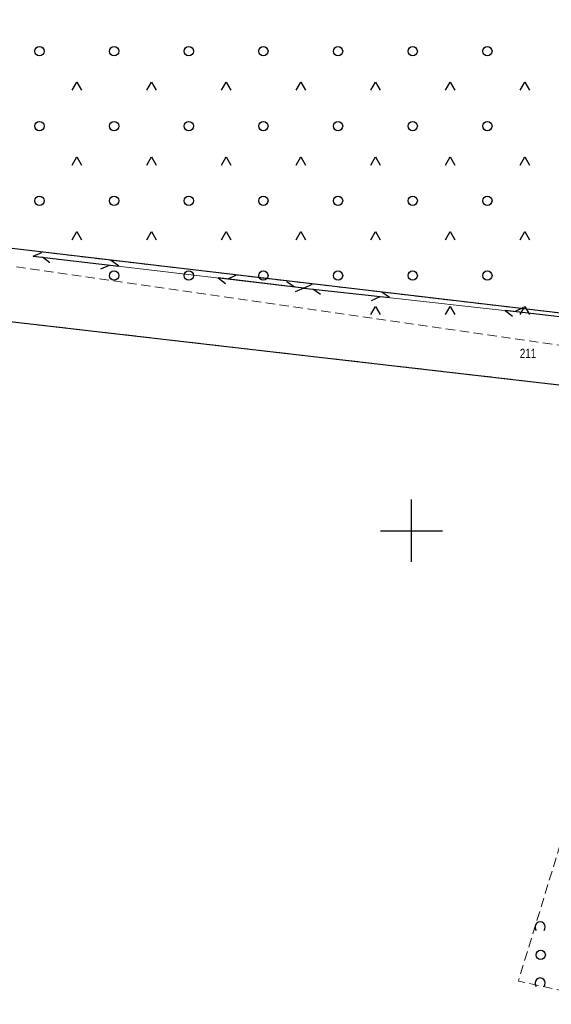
# Model space of a CAD drawing. Header units: metres. Extents: x 5548743 to 5556416, y 5707500 to 5714000.
# Tile 55 of 203: x 5554537 to 5554622, y 5709124 to 5709282. Entities that reach past the tile are written whole.
import ezdxf

# ---------------------------------------------------------------- set-up
doc = ezdxf.new("R2010")
doc.units = ezdxf.units.M
doc.header["$MEASUREMENT"] = 0
for name, pattern in [('1.5_0.75', [2.25, 1.5, -0.75]), ('219-1000', [0]), ('sutp_1000', [0])]:
    doc.linetypes.add(name, pattern=pattern)
doc.layers.get('0').update_dxf_attribs({"color": 2, "linetype": 'CONTINUOUS', "lineweight": 5})
for name, color, linetype in [('211-numer działki ewidencyjnej', 7, 'CONTINUOUS'), ('218-kontur użytku gruntowego', 7, 'CONTINUOUS'), ('219-działka ewidencyjna', 7, 'CONTINUOUS'), ('przewód telekomunikacyjny napowietrzny', 7, 'CONTINUOUS'), ('teren zalesiony', 7, 'CONTINUOUS'), ('Wstawianie ramki sekcyjnej z opisem', 7, 'CONTINUOUS'), ('zadrzewienie  zakrzewienie', 7, 'CONTINUOUS')]:
    doc.layers.add(name, color=color, linetype=linetype)
doc.styles.get("Standard").update_dxf_attribs({"font": 'Working1250', "width": 0.75})

# ---------------------------------------------------------------- blocks, each defined once
blk = doc.blocks.new('OTZK2')
at = {"color": 0, "linetype": 'Continuous'}
blk.add_arc((0, 0), 0.825, 318.85, 221.162, dxfattribs=at)
blk = doc.blocks.new('OTZK1')
at = {"color": 0, "linetype": 'Continuous'}
blk.add_circle((0, 0), 0.75, dxfattribs=at)
blk = doc.blocks.new('OTZK3')
at = {"color": 0, "linetype": 'Continuous'}
for p, q in [((-0.75, -0.433), (0, 0.866)), ((0, 0.866), (0.75, -0.433))]:
    blk.add_line(p, q, dxfattribs=at)
blk = doc.blocks.new('SUTP')
at = {"color": 0, "linetype": 'Continuous'}
for p, q in [((0, 0), (1.299, 0.75)), ((0, 0), (13.848, 0)), ((2.799, -0.75), (1.5, 0)), ((11.049, -0.75), (12.348, 0)), ((13.848, 0), (12.549, 0.75))]:
    blk.add_line(p, q, dxfattribs=at)
blk = doc.blocks.new('RAMKA1000K')
at = {"color": 0}
for p, q in [((200, 195), (200, 205)), ((195, 200), (205, 200))]:
    blk.add_line(p, q, dxfattribs=at)

msp = doc.modelspace()

# ---------------------------------------------------------------- linework, layer by layer
at = {"layer": '218-kontur użytku gruntowego', "color": 70, "linetype": '1.5_0.75', "lineweight": 18, "flags": 128}
for points in [[(5554680.38, 5709228.29), (5554433.02, 5709257.41)], [(5554433.02, 5709257.41), (5554680.38, 5709228.29)], [(5554644.07, 5709221.08), (5554498.26, 5709237.87)], [(5554498.26, 5709237.87), (5554644.07, 5709221.08)]]:
    msp.add_lwpolyline(points, dxfattribs=at)
at = {"layer": '219-działka ewidencyjna', "color": 94, "linetype": '219-1000', "lineweight": 30, "flags": 128}
for points in [[(5554680.38, 5709228.29), (5554433.02, 5709257.41)], [(5554498.26, 5709237.87), (5554657.64, 5709219.52)]]:
    msp.add_lwpolyline(points, dxfattribs=at)
at = {"layer": 'przewód telekomunikacyjny napowietrzny', "color": 30, "linetype": 'sutp_1000', "lineweight": 18, "flags": 128}
for points in [[(5554539.19, 5709244.08), (5554582.67, 5709238.96)], [(5554582.67, 5709238.96), (5554628.8, 5709233.79)]]:
    msp.add_lwpolyline(points, dxfattribs=at)
at = {"layer": 'teren zalesiony', "color": 3, "linetype": '1.5_0.75', "lineweight": 18, "flags": 128}
msp.add_lwpolyline([(5554677.26, 5709263.47), (5554651.5, 5709403.86), (5554641.75, 5709453.76), (5554550.35, 5709468.43), (5554462.74, 5709482.49), (5554433.1, 5709257.27), (5554664.37, 5709223.95), (5554674.34, 5709223.88), (5554680.38, 5709228.29)], close=True, dxfattribs=at)
at = {"layer": 'zadrzewienie  zakrzewienie', "color": 252, "linetype": '1.5_0.75', "lineweight": 18, "flags": 128}
msp.add_lwpolyline([(5554640.29, 5709219.73), (5554626.16, 5709156.98), (5554617.17, 5709127.72), (5554654.99, 5709119.33), (5554665.14, 5709156.95), (5554679.78, 5709217.66), (5554674.03, 5709219.52), (5554664.37, 5709220.14), (5554660.49, 5709219.78)], close=True, dxfattribs=at)

# ---------------------------------------------------------------- block references
at = {"layer": 'przewód telekomunikacyjny napowietrzny', "color": 30, "linetype": 'Continuous', "lineweight": 18}
for p, rotation in [((5554539.19, 5709244.08), 353.284), ((5554582.67, 5709238.96), 173.284), ((5554582.67, 5709238.96), 353.605), ((5554628.8, 5709233.79), 173.605)]:
    msp.add_blockref('SUTP', p, dxfattribs=dict(at, rotation=rotation))
at = {"layer": 'teren zalesiony', "color": 3, "linetype": 'Continuous', "lineweight": 18}
for name, p in [('OTZK1', (5554540.186, 5709276.966)), ('OTZK1', (5554552.186, 5709276.966)), ('OTZK1', (5554564.186, 5709276.966)), ('OTZK1', (5554576.186, 5709276.966)), ('OTZK1', (5554588.186, 5709276.966)), ('OTZK1', (5554600.186, 5709276.966)), ('OTZK1', (5554612.186, 5709276.966)), ('OTZK3', (5554546.186, 5709271.146)), ('OTZK3', (5554558.186, 5709271.146)), ('OTZK3', (5554570.186, 5709271.146)), ('OTZK3', (5554582.186, 5709271.146)), ('OTZK3', (5554594.186, 5709271.146)), ('OTZK3', (5554606.186, 5709271.146)), ('OTZK3', (5554618.186, 5709271.146)), ('OTZK1', (5554540.186, 5709264.966)), ('OTZK1', (5554552.186, 5709264.966)), ('OTZK1', (5554564.186, 5709264.966)), ('OTZK1', (5554576.186, 5709264.966)), ('OTZK1', (5554588.186, 5709264.966)), ('OTZK1', (5554600.186, 5709264.966)), ('OTZK1', (5554612.186, 5709264.966)), ('OTZK3', (5554546.186, 5709259.146)), ('OTZK3', (5554558.186, 5709259.146)), ('OTZK3', (5554570.186, 5709259.146)), ('OTZK3', (5554582.186, 5709259.146)), ('OTZK3', (5554594.186, 5709259.146)), ('OTZK3', (5554606.186, 5709259.146)), ('OTZK3', (5554618.186, 5709259.146)), ('OTZK1', (5554540.186, 5709252.966)), ('OTZK1', (5554552.186, 5709252.966)), ('OTZK1', (5554564.186, 5709252.966)), ('OTZK1', (5554576.186, 5709252.966)), ('OTZK1', (5554588.186, 5709252.966)), ('OTZK1', (5554600.186, 5709252.966)), ('OTZK1', (5554612.186, 5709252.966)), ('OTZK3', (5554546.186, 5709247.146)), ('OTZK3', (5554558.186, 5709247.146)), ('OTZK3', (5554570.186, 5709247.146)), ('OTZK3', (5554582.186, 5709247.146)), ('OTZK3', (5554594.186, 5709247.146)), ('OTZK3', (5554606.186, 5709247.146)), ('OTZK3', (5554618.186, 5709247.146)), ('OTZK1', (5554552.186, 5709240.966)), ('OTZK1', (5554564.186, 5709240.966)), ('OTZK1', (5554576.186, 5709240.966)), ('OTZK1', (5554588.186, 5709240.966)), ('OTZK1', (5554600.186, 5709240.966)), ('OTZK1', (5554612.186, 5709240.966)), ('OTZK3', (5554594.186, 5709235.146)), ('OTZK3', (5554606.186, 5709235.146)), ('OTZK3', (5554618.186, 5709235.146))]:
    msp.add_blockref(name, p, dxfattribs=at)
at = {"layer": 'Wstawianie ramki sekcyjnej z opisem', "color": 8, "linetype": 'Continuous', "lineweight": 5}
msp.add_blockref('RAMKA1000K', (5554400, 5709000), dxfattribs=at)
msp.add_blockref('RAMKA1000K', (5554400, 5709000), dxfattribs=at)
msp.add_blockref('RAMKA1000K', (5554400, 5709000), dxfattribs=at)
msp.add_blockref('RAMKA1000K', (5554400, 5709000), dxfattribs=at)
at = {"layer": 'zadrzewienie  zakrzewienie', "color": 3, "linetype": 'Continuous', "lineweight": 18}
for name, p in [('OTZK2', (5554620.669, 5709136.382)), ('OTZK1', (5554620.756, 5709131.916)), ('OTZK2', (5554620.669, 5709127.382))]:
    msp.add_blockref(name, p, dxfattribs=at)

# ---------------------------------------------------------------- texts
at = {"layer": '211-numer działki ewidencyjnej', "color": 94, "linetype": 'Continuous', "lineweight": 30, "width": 0.79}
msp.add_text('211', height=1.5, dxfattribs=at).set_placement((5554617.4, 5709227.72))

doc.saveas('drawing.dxf')
